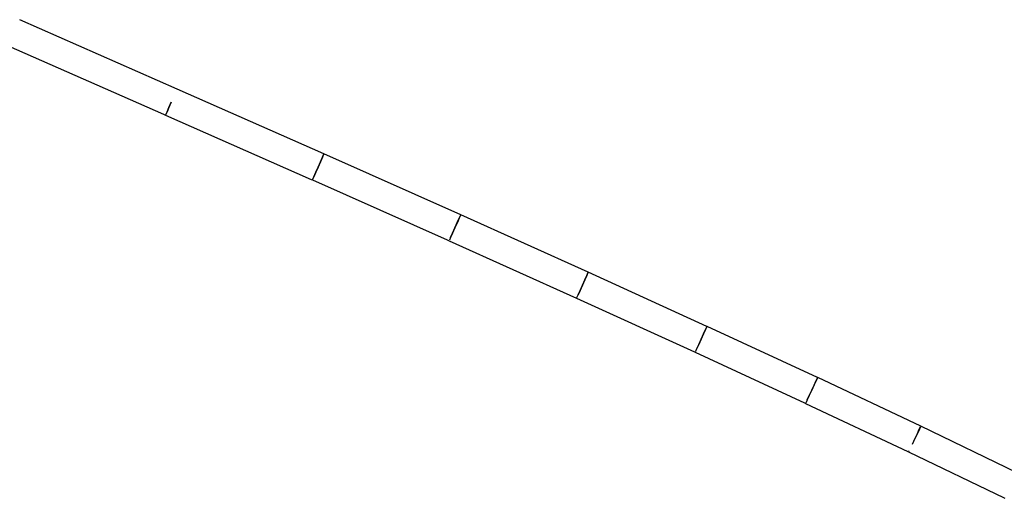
# Model space of a CAD drawing. Header units: millimetres. Extents: x 4480191 to 4481199, y -30324204 to -30323479.
# Tile 250 of 256: x 4480200.562 to 4480202.105, y -30323747.568 to -30323746.819. Entities that reach past the tile are written whole.
import ezdxf

# ---------------------------------------------------------------- set-up
doc = ezdxf.new("R2010")
doc.units = ezdxf.units.MM
doc.layers.add('EL-Condutos ARC (Teto)', color=150, linetype='Continuous', lineweight=25)

msp = doc.modelspace()

# ---------------------------------------------------------------- linework, layer by layer
at = {"layer": 'EL-Condutos ARC (Teto)'}
for p, q in [((4480200.8088, -30323746.9275), (4480200.5622, -30323746.8189)), ((4480200.5443, -30323746.8597), (4480200.7878, -30323746.9669)), ((4480201.0388, -30323747.0292), (4480200.8088, -30323746.9275)), ((4480200.7961, -30323746.9562), (4480200.7931, -30323746.9631)), ((4480200.7931, -30323746.9632), (4480200.7961, -30323746.9563)), ((4480200.7961, -30323746.9563), (4480200.7998, -30323746.9479)), ((4480200.7998, -30323746.9479), (4480200.7961, -30323746.9562)), ((4480200.7878, -30323746.9669), (4480200.7909, -30323746.9682)), ((4480200.7911, -30323746.9676), (4480200.7908, -30323746.9682)), ((4480200.7908, -30323746.9682), (4480200.7909, -30323746.9682)), ((4480200.7909, -30323746.9682), (4480201.0192, -30323747.0692)), ((4480200.7931, -30323746.9631), (4480200.7912, -30323746.9674)), ((4480200.7912, -30323746.9674), (4480200.7931, -30323746.9632)), ((4480201.0335, -30323747.0413), (4480201.0365, -30323747.0344)), ((4480201.0366, -30323747.0344), (4480201.0335, -30323747.0413)), ((4480201.0365, -30323747.0344), (4480201.0384, -30323747.0301)), ((4480201.0385, -30323747.0301), (4480201.0366, -30323747.0344)), ((4480201.0384, -30323747.0301), (4480201.0388, -30323747.0292)), ((4480201.0389, -30323747.0292), (4480201.0385, -30323747.0301)), ((4480201.2533, -30323747.1247), (4480201.0389, -30323747.0292)), ((4480201.0261, -30323747.0579), (4480201.0298, -30323747.0496)), ((4480201.0298, -30323747.0496), (4480201.0261, -30323747.0579)), ((4480201.0298, -30323747.0496), (4480201.0335, -30323747.0413)), ((4480201.0335, -30323747.0413), (4480201.0298, -30323747.0496)), ((4480201.0231, -30323747.0648), (4480201.0212, -30323747.069)), ((4480201.0212, -30323747.0691), (4480201.0231, -30323747.0648)), ((4480201.0231, -30323747.0648), (4480201.0261, -30323747.0579)), ((4480201.0261, -30323747.0579), (4480201.0231, -30323747.0648)), ((4480201.0192, -30323747.0692), (4480201.0208, -30323747.0699)), ((4480201.0208, -30323747.0699), (4480201.2318, -30323747.1639)), ((4480201.0208, -30323747.0699), (4480201.0208, -30323747.0699)), ((4480201.251, -30323747.1298), (4480201.2529, -30323747.1256)), ((4480201.2529, -30323747.1256), (4480201.251, -30323747.1298)), ((4480201.2529, -30323747.1256), (4480201.2533, -30323747.1247)), ((4480201.2533, -30323747.1247), (4480201.2529, -30323747.1256)), ((4480201.453, -30323747.2145), (4480201.2533, -30323747.1247)), ((4480201.2405, -30323747.1533), (4480201.2442, -30323747.145)), ((4480201.2442, -30323747.145), (4480201.2405, -30323747.1533)), ((4480201.2442, -30323747.145), (4480201.2479, -30323747.1367)), ((4480201.248, -30323747.1367), (4480201.2442, -30323747.145)), ((4480201.2479, -30323747.1367), (4480201.251, -30323747.1298)), ((4480201.251, -30323747.1298), (4480201.248, -30323747.1367)), ((4480201.2374, -30323747.1602), (4480201.2355, -30323747.1644)), ((4480201.2374, -30323747.1602), (4480201.2405, -30323747.1533)), ((4480201.2405, -30323747.1533), (4480201.2374, -30323747.1602)), ((4480201.2318, -30323747.1639), (4480201.2351, -30323747.1654)), ((4480201.2351, -30323747.1654), (4480201.2351, -30323747.1654)), ((4480201.2351, -30323747.1654), (4480201.4348, -30323747.2551)), ((4480201.2351, -30323747.1654), (4480201.2351, -30323747.1654)), ((4480201.4508, -30323747.2195), (4480201.4477, -30323747.2263)), ((4480201.4477, -30323747.2264), (4480201.4507, -30323747.2196)), ((4480201.4507, -30323747.2196), (4480201.4526, -30323747.2153)), ((4480201.4527, -30323747.2154), (4480201.4508, -30323747.2195)), ((4480201.4526, -30323747.2153), (4480201.453, -30323747.2145)), ((4480201.4531, -30323747.2145), (4480201.4527, -30323747.2154)), ((4480201.6391, -30323747.2992), (4480201.4531, -30323747.2145)), ((4480201.444, -30323747.2346), (4480201.4402, -30323747.2429)), ((4480201.4402, -30323747.243), (4480201.4439, -30323747.2347)), ((4480201.4439, -30323747.2347), (4480201.4477, -30323747.2264)), ((4480201.4477, -30323747.2263), (4480201.444, -30323747.2346)), ((4480201.4352, -30323747.2542), (4480201.4371, -30323747.2499)), ((4480201.4402, -30323747.2429), (4480201.4371, -30323747.2498)), ((4480201.4371, -30323747.2499), (4480201.4402, -30323747.243)), ((4480201.4347, -30323747.2551), (4480201.4347, -30323747.2551)), ((4480201.4347, -30323747.2551), (4480201.6194, -30323747.3391)), ((4480201.4352, -30323747.254), (4480201.4351, -30323747.2541)), ((4480201.6388, -30323747.3), (4480201.6391, -30323747.2992)), ((4480201.6392, -30323747.2992), (4480201.6389, -30323747.3)), ((4480201.8125, -30323747.3793), (4480201.6392, -30323747.2992)), ((4480201.6339, -30323747.3109), (4480201.63, -30323747.3191)), ((4480201.63, -30323747.3193), (4480201.6338, -30323747.311)), ((4480201.6338, -30323747.311), (4480201.6369, -30323747.3042)), ((4480201.637, -30323747.3041), (4480201.6339, -30323747.3109)), ((4480201.6369, -30323747.3042), (4480201.6388, -30323747.3)), ((4480201.6389, -30323747.3), (4480201.637, -30323747.3041)), ((4480201.6262, -30323747.3274), (4480201.623, -30323747.3343)), ((4480201.6231, -30323747.3345), (4480201.6262, -30323747.3276)), ((4480201.63, -30323747.3191), (4480201.6262, -30323747.3274)), ((4480201.6262, -30323747.3276), (4480201.63, -30323747.3193)), ((4480201.6194, -30323747.3391), (4480201.6207, -30323747.3397)), ((4480201.6206, -30323747.3397), (4480201.7922, -30323747.419)), ((4480201.6207, -30323747.3397), (4480201.6211, -30323747.3388)), ((4480201.6211, -30323747.3384), (4480201.621, -30323747.3387)), ((4480201.623, -30323747.3343), (4480201.6211, -30323747.3384)), ((4480201.8033, -30323747.3992), (4480201.8071, -30323747.391)), ((4480201.8073, -30323747.3909), (4480201.8034, -30323747.3991)), ((4480201.8071, -30323747.391), (4480201.8103, -30323747.3842)), ((4480201.8104, -30323747.3842), (4480201.8073, -30323747.3909)), ((4480201.8103, -30323747.3842), (4480201.8122, -30323747.3801)), ((4480201.8123, -30323747.3801), (4480201.8104, -30323747.3842)), ((4480201.8122, -30323747.3801), (4480201.8125, -30323747.3793)), ((4480201.8127, -30323747.3794), (4480201.8123, -30323747.3801)), ((4480201.9742, -30323747.4555), (4480201.8127, -30323747.3794)), ((4480201.7995, -30323747.4074), (4480201.7962, -30323747.4143)), ((4480201.8034, -30323747.3991), (4480201.7995, -30323747.4074)), ((4480201.7995, -30323747.4075), (4480201.8033, -30323747.3992)), ((4480201.7922, -30323747.419), (4480201.7938, -30323747.4198)), ((4480201.7937, -30323747.4197), (4480201.7937, -30323747.4197)), ((4480201.7937, -30323747.4197), (4480201.954, -30323747.4953)), ((4480201.7944, -30323747.4183), (4480201.7942, -30323747.4187)), ((4480201.7962, -30323747.4143), (4480201.7944, -30323747.4183)), ((4480201.7963, -30323747.4144), (4480201.7995, -30323747.4075)), ((4480201.9649, -30323747.4752), (4480201.9688, -30323747.467)), ((4480201.9689, -30323747.4668), (4480201.965, -30323747.475)), ((4480201.9688, -30323747.467), (4480201.9719, -30323747.4603)), ((4480201.9721, -30323747.4602), (4480201.9689, -30323747.4668)), ((4480201.9719, -30323747.4603), (4480201.9738, -30323747.4562)), ((4480201.974, -30323747.4562), (4480201.9721, -30323747.4602)), ((4480201.9738, -30323747.4562), (4480201.9742, -30323747.4555)), ((4480201.9743, -30323747.4556), (4480201.974, -30323747.4562)), ((4480202.125, -30323747.5283), (4480201.9743, -30323747.4556)), ((4480201.965, -30323747.475), (4480201.961, -30323747.4833)), ((4480201.961, -30323747.4835), (4480201.9649, -30323747.4752)), ((4480201.954, -30323747.4953), (4480201.9552, -30323747.4958)), ((4480201.955, -30323747.4957), (4480202.1046, -30323747.5679)), ((4480201.9558, -30323747.4941), (4480201.9555, -30323747.4946)), ((4480202.1046, -30323747.5679), (4480202.1057, -30323747.5684))]:
    msp.add_line(p, q, dxfattribs=at)

doc.saveas('drawing.dxf')
